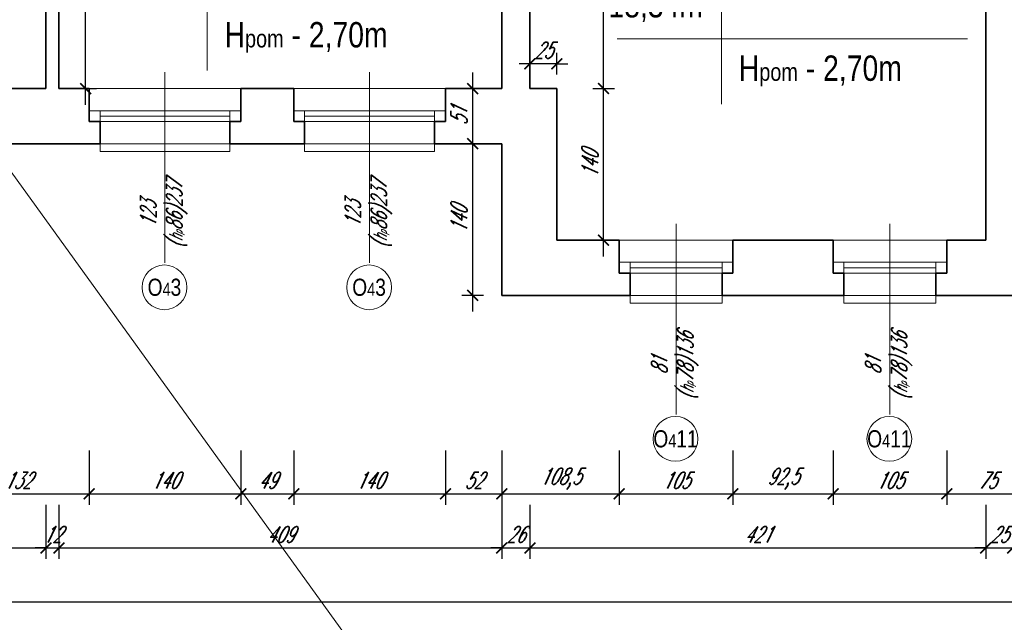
# Model space of a CAD drawing. Header units: millimetres. Extents: x 402 to 79005, y -7782 to 89952.
# Tile 50 of 256: x 23664 to 24573, y 16229 to 16786. Entities that reach past the tile are written whole.
import ezdxf

# ---------------------------------------------------------------- set-up
doc = ezdxf.new("R2010")
doc.units = ezdxf.units.MM
doc.header["$LTSCALE"] = 10
doc.linetypes.add('DASHED', pattern=[19.05, 12.7, -6.35])
doc.layers.get('0').update_dxf_attribs({"lineweight": 0})
doc.layers.get('Defpoints').update_dxf_attribs({"color": 253})
for name, color, linetype, lineweight in [('01 parter - ściany', 253, 'Continuous', 35), ('03-01_okna', 253, 'Continuous', 15), ('04-1_widok', 253, 'Continuous', 5), ('05-01_wymiary', 253, 'Continuous', 5), ('05-03_opis', 253, 'Continuous', 5)]:
    doc.layers.add(name, color=color, linetype=linetype, lineweight=lineweight)
doc.styles.add('ariel', font='ARIAL.TTF', dxfattribs={"width": 0.8})
doc.styles.add('ariel_wym', font='simplex.shx', dxfattribs={"width": 0.65, "oblique": 25})
doc.dimstyles.new('ariel 50', dxfattribs={"dimtxt": 15, "dimasz": 10, "dimexe": 10, "dimexo": 0, "dimgap": 5, "dimtad": 1, "dimdec": 1, "dimrnd": 0.5, "dimtxsty": 'ariel_wym', "dimblk": 'ARCHTICK', "dimcen": 2.5, "dimdle": 15, "dimazin": 0, "dimtfac": 1, "dimtdec": 1, "dimtix": 1, "dimtmove": 0, "dimatfit": 3, "dimldrblk": 'DOT', "dimfxl": 0, "dimarcsym": 0})
doc.dimstyles.new('ariel 50 wnętrze', dxfattribs={"dimtxt": 15, "dimasz": 10, "dimexe": 10, "dimexo": 0, "dimgap": 5, "dimtad": 1, "dimdec": 1, "dimrnd": 0.5, "dimtxsty": 'ariel_wym', "dimblk": 'ARCHTICK', "dimcen": 2.5, "dimdle": 15, "dimazin": 0, "dimtfac": 1, "dimtdec": 1, "dimtix": 1, "dimtmove": 0, "dimatfit": 3, "dimldrblk": 'DOT', "dimfxl": 0, "dimarcsym": 0})

# ---------------------------------------------------------------- blocks, each defined once
blk = doc.blocks.new('_ArchTick')
at = {"color": 0, "linetype": 'ByBlock', "const_width": 0.15}
blk.add_lwpolyline([(-0.5, -0.5), (0.5, 0.5)], dxfattribs=at)
blk = doc.blocks.new('*D3203')
at = {"layer": '05-01_wymiary', "color": 0, "lineweight": -2}
for p, q in [((23596.27, 16388), (23596.27, 16338)), ((23728.23, 16388), (23728.23, 16338)), ((23581.27, 16348), (23743.23, 16348))]:
    blk.add_line(p, q, dxfattribs=at)
at = {"layer": 'Defpoints', "color": 0, "lineweight": 0}
for p in [(23596.27, 16722.4), (23728.23, 16722.4), (23728.23, 16348)]:
    blk.add_point(p, dxfattribs=at)
at = {"layer": '05-01_wymiary', "color": 0, "lineweight": -2, "xscale": 10, "yscale": 10, "zscale": 10, "rotation": 180}
blk.add_blockref('_ArchTick', (23596.27, 16348), dxfattribs=at)
at = {"layer": '05-01_wymiary', "color": 0, "lineweight": -2, "xscale": 10, "yscale": 10, "zscale": 10}
blk.add_blockref('_ArchTick', (23728.23, 16348), dxfattribs=at)
at = {"layer": '05-01_wymiary', "color": 0, "insert": (23662.25, 16360.5), "char_height": 15, "attachment_point": 5, "style": 'ariel_wym'}
blk.add_mtext('132', dxfattribs=at)
blk = doc.blocks.new('_Dot')
at = {"color": 0, "linetype": 'ByBlock', "lineweight": -2}
blk.add_line((-0.5, 0), (-1, 0), dxfattribs=at)
at = {"color": 0, "linetype": 'ByBlock', "const_width": 0.5}
blk.add_lwpolyline([(-0.25, 0, 1), (0.25, 0, 1)], format="xyb", close=True, dxfattribs=at)
blk = doc.blocks.new('*D3204')
at = {"layer": '05-01_wymiary', "color": 0, "lineweight": -2}
for p, q in [((23728.23, 16388), (23728.23, 16338)), ((23868.23, 16388), (23868.23, 16338)), ((23713.23, 16348), (23883.23, 16348))]:
    blk.add_line(p, q, dxfattribs=at)
at = {"layer": 'Defpoints', "color": 0, "lineweight": 0}
for p in [(23728.23, 16722.4), (23868.23, 16722.4), (23868.23, 16348)]:
    blk.add_point(p, dxfattribs=at)
at = {"layer": '05-01_wymiary', "color": 0, "lineweight": -2, "xscale": 10, "yscale": 10, "zscale": 10, "rotation": 180}
blk.add_blockref('_ArchTick', (23728.23, 16348), dxfattribs=at)
at = {"layer": '05-01_wymiary', "color": 0, "lineweight": -2, "xscale": 10, "yscale": 10, "zscale": 10}
blk.add_blockref('_ArchTick', (23868.23, 16348), dxfattribs=at)
at = {"layer": '05-01_wymiary', "color": 0, "insert": (23798.23, 16360.5), "char_height": 15, "attachment_point": 5, "style": 'ariel_wym'}
blk.add_mtext('140', dxfattribs=at)
blk = doc.blocks.new('*D3205')
at = {"layer": '05-01_wymiary', "color": 0, "lineweight": -2}
for p, q in [((23868.23, 16388), (23868.23, 16338)), ((23917.23, 16388), (23917.23, 16338)), ((23853.23, 16348), (23932.23, 16348))]:
    blk.add_line(p, q, dxfattribs=at)
at = {"layer": 'Defpoints', "color": 0, "lineweight": 0}
for p in [(23868.23, 16722.4), (23917.23, 16722.4), (23917.23, 16348)]:
    blk.add_point(p, dxfattribs=at)
at = {"layer": '05-01_wymiary', "color": 0, "lineweight": -2, "xscale": 10, "yscale": 10, "zscale": 10, "rotation": 180}
blk.add_blockref('_ArchTick', (23868.23, 16348), dxfattribs=at)
at = {"layer": '05-01_wymiary', "color": 0, "lineweight": -2, "xscale": 10, "yscale": 10, "zscale": 10}
blk.add_blockref('_ArchTick', (23917.23, 16348), dxfattribs=at)
at = {"layer": '05-01_wymiary', "color": 0, "insert": (23892.73, 16360.5), "char_height": 15, "attachment_point": 5, "style": 'ariel_wym'}
blk.add_mtext('49', dxfattribs=at)
blk = doc.blocks.new('*D3206')
at = {"layer": '05-01_wymiary', "color": 0, "lineweight": -2}
for p, q in [((23917.23, 16388), (23917.23, 16338)), ((24057.23, 16388), (24057.23, 16338)), ((23902.23, 16348), (24072.23, 16348))]:
    blk.add_line(p, q, dxfattribs=at)
at = {"layer": 'Defpoints', "color": 0, "lineweight": 0}
for p in [(23917.23, 16722.4), (24057.23, 16722.4), (24057.23, 16348)]:
    blk.add_point(p, dxfattribs=at)
at = {"layer": '05-01_wymiary', "color": 0, "lineweight": -2, "xscale": 10, "yscale": 10, "zscale": 10, "rotation": 180}
blk.add_blockref('_ArchTick', (23917.23, 16348), dxfattribs=at)
at = {"layer": '05-01_wymiary', "color": 0, "lineweight": -2, "xscale": 10, "yscale": 10, "zscale": 10}
blk.add_blockref('_ArchTick', (24057.23, 16348), dxfattribs=at)
at = {"layer": '05-01_wymiary', "color": 0, "insert": (23987.23, 16360.5), "char_height": 15, "attachment_point": 5, "style": 'ariel_wym'}
blk.add_mtext('140', dxfattribs=at)
blk = doc.blocks.new('*D3207')
at = {"layer": '05-01_wymiary', "color": 0, "lineweight": -2}
for p, q in [((24057.23, 16388), (24057.23, 16338)), ((24109.23, 16388), (24109.23, 16338)), ((24042.23, 16348), (24124.23, 16348))]:
    blk.add_line(p, q, dxfattribs=at)
at = {"layer": 'Defpoints', "color": 0, "lineweight": 0}
for p in [(24057.23, 16722.4), (24109.23, 16531.4), (24109.23, 16348)]:
    blk.add_point(p, dxfattribs=at)
at = {"layer": '05-01_wymiary', "color": 0, "lineweight": -2, "xscale": 10, "yscale": 10, "zscale": 10, "rotation": 180}
blk.add_blockref('_ArchTick', (24057.23, 16348), dxfattribs=at)
at = {"layer": '05-01_wymiary', "color": 0, "lineweight": -2, "xscale": 10, "yscale": 10, "zscale": 10}
blk.add_blockref('_ArchTick', (24109.23, 16348), dxfattribs=at)
at = {"layer": '05-01_wymiary', "color": 0, "insert": (24083.23, 16360.5), "char_height": 15, "attachment_point": 5, "style": 'ariel_wym'}
blk.add_mtext('52', dxfattribs=at)
blk = doc.blocks.new('*D3208')
at = {"layer": '05-01_wymiary', "color": 0, "lineweight": -2}
for p, q in [((24109.23, 16388), (24109.23, 16338)), ((24217.72, 16388), (24217.72, 16338)), ((24094.23, 16348), (24232.72, 16348))]:
    blk.add_line(p, q, dxfattribs=at)
at = {"layer": 'Defpoints', "color": 0, "lineweight": 0}
for p in [(24217.72, 16582.4), (24109.23, 16531.4), (24217.72, 16348)]:
    blk.add_point(p, dxfattribs=at)
at = {"layer": '05-01_wymiary', "color": 0, "lineweight": -2, "xscale": 10, "yscale": 10, "zscale": 10, "rotation": 180}
blk.add_blockref('_ArchTick', (24109.23, 16348), dxfattribs=at)
at = {"layer": '05-01_wymiary', "color": 0, "lineweight": -2, "xscale": 10, "yscale": 10, "zscale": 10}
blk.add_blockref('_ArchTick', (24217.72, 16348), dxfattribs=at)
at = {"layer": '05-01_wymiary', "color": 0, "insert": (24163.47, 16361.93), "char_height": 15, "attachment_point": 5, "style": 'ariel_wym'}
blk.add_mtext('108,5', dxfattribs=at)
blk = doc.blocks.new('*D3209')
at = {"layer": '05-01_wymiary', "color": 0, "lineweight": -2}
for p, q in [((24217.72, 16388), (24217.72, 16338)), ((24322.72, 16388), (24322.72, 16338)), ((24202.72, 16348), (24337.72, 16348))]:
    blk.add_line(p, q, dxfattribs=at)
at = {"layer": 'Defpoints', "color": 0, "lineweight": 0}
for p in [(24217.72, 16582.4), (24322.72, 16582.4), (24322.72, 16348)]:
    blk.add_point(p, dxfattribs=at)
at = {"layer": '05-01_wymiary', "color": 0, "lineweight": -2, "xscale": 10, "yscale": 10, "zscale": 10, "rotation": 180}
blk.add_blockref('_ArchTick', (24217.72, 16348), dxfattribs=at)
at = {"layer": '05-01_wymiary', "color": 0, "lineweight": -2, "xscale": 10, "yscale": 10, "zscale": 10}
blk.add_blockref('_ArchTick', (24322.72, 16348), dxfattribs=at)
at = {"layer": '05-01_wymiary', "color": 0, "insert": (24270.22, 16360.5), "char_height": 15, "attachment_point": 5, "style": 'ariel_wym'}
blk.add_mtext('105', dxfattribs=at)
blk = doc.blocks.new('*D3210')
at = {"layer": '05-01_wymiary', "color": 0, "lineweight": -2}
for p, q in [((24322.72, 16388), (24322.72, 16338)), ((24415.22, 16388), (24415.22, 16338)), ((24307.72, 16348), (24430.22, 16348))]:
    blk.add_line(p, q, dxfattribs=at)
at = {"layer": 'Defpoints', "color": 0, "lineweight": 0}
for p in [(24322.72, 16582.4), (24415.22, 16582.4), (24415.22, 16348)]:
    blk.add_point(p, dxfattribs=at)
at = {"layer": '05-01_wymiary', "color": 0, "lineweight": -2, "xscale": 10, "yscale": 10, "zscale": 10, "rotation": 180}
blk.add_blockref('_ArchTick', (24322.72, 16348), dxfattribs=at)
at = {"layer": '05-01_wymiary', "color": 0, "lineweight": -2, "xscale": 10, "yscale": 10, "zscale": 10}
blk.add_blockref('_ArchTick', (24415.22, 16348), dxfattribs=at)
at = {"layer": '05-01_wymiary', "color": 0, "insert": (24368.97, 16361.93), "char_height": 15, "attachment_point": 5, "style": 'ariel_wym'}
blk.add_mtext('92,5', dxfattribs=at)
blk = doc.blocks.new('*D3211')
at = {"layer": '05-01_wymiary', "color": 0, "lineweight": -2}
for p, q in [((24415.22, 16388), (24415.22, 16338)), ((24520.22, 16388), (24520.22, 16338)), ((24400.22, 16348), (24535.22, 16348))]:
    blk.add_line(p, q, dxfattribs=at)
at = {"layer": 'Defpoints', "color": 0, "lineweight": 0}
for p in [(24415.22, 16582.4), (24520.22, 16582.4), (24520.22, 16348)]:
    blk.add_point(p, dxfattribs=at)
at = {"layer": '05-01_wymiary', "color": 0, "lineweight": -2, "xscale": 10, "yscale": 10, "zscale": 10, "rotation": 180}
blk.add_blockref('_ArchTick', (24415.22, 16348), dxfattribs=at)
at = {"layer": '05-01_wymiary', "color": 0, "lineweight": -2, "xscale": 10, "yscale": 10, "zscale": 10}
blk.add_blockref('_ArchTick', (24520.22, 16348), dxfattribs=at)
at = {"layer": '05-01_wymiary', "color": 0, "insert": (24467.72, 16360.5), "char_height": 15, "attachment_point": 5, "style": 'ariel_wym'}
blk.add_mtext('105', dxfattribs=at)
blk = doc.blocks.new('*D3212')
at = {"layer": '05-01_wymiary', "color": 0, "lineweight": -2}
for p, q in [((24520.22, 16388), (24520.22, 16338)), ((24595.22, 16388), (24595.22, 16338)), ((24505.22, 16348), (24610.22, 16348))]:
    blk.add_line(p, q, dxfattribs=at)
at = {"layer": 'Defpoints', "color": 0, "lineweight": 0}
for p in [(24520.22, 16582.4), (24595.22, 16582.4), (24595.22, 16348)]:
    blk.add_point(p, dxfattribs=at)
at = {"layer": '05-01_wymiary', "color": 0, "lineweight": -2, "xscale": 10, "yscale": 10, "zscale": 10, "rotation": 180}
blk.add_blockref('_ArchTick', (24520.22, 16348), dxfattribs=at)
at = {"layer": '05-01_wymiary', "color": 0, "lineweight": -2, "xscale": 10, "yscale": 10, "zscale": 10}
blk.add_blockref('_ArchTick', (24595.22, 16348), dxfattribs=at)
at = {"layer": '05-01_wymiary', "color": 0, "insert": (24557.72, 16360.5), "char_height": 15, "attachment_point": 5, "style": 'ariel_wym'}
blk.add_mtext('75', dxfattribs=at)
blk = doc.blocks.new('*D3240')
at = {"layer": '05-01_wymiary', "color": 0, "lineweight": -2}
for p, q in [((23401.23, 16338), (23401.23, 16288)), ((23688.23, 16338), (23688.23, 16288)), ((23386.23, 16298), (23703.23, 16298))]:
    blk.add_line(p, q, dxfattribs=at)
at = {"layer": 'Defpoints', "color": 0, "lineweight": 0}
for p in [(23401.23, 16722.4), (23688.23, 16722.4), (23688.23, 16298)]:
    blk.add_point(p, dxfattribs=at)
at = {"layer": '05-01_wymiary', "color": 0, "lineweight": -2, "xscale": 10, "yscale": 10, "zscale": 10, "rotation": 180}
blk.add_blockref('_ArchTick', (23401.23, 16298), dxfattribs=at)
at = {"layer": '05-01_wymiary', "color": 0, "lineweight": -2, "xscale": 10, "yscale": 10, "zscale": 10}
blk.add_blockref('_ArchTick', (23688.23, 16298), dxfattribs=at)
at = {"layer": '05-01_wymiary', "color": 0, "insert": (23544.73, 16310.5), "char_height": 15, "attachment_point": 5, "style": 'ariel_wym'}
blk.add_mtext('287', dxfattribs=at)
blk = doc.blocks.new('*D3241')
at = {"layer": '05-01_wymiary', "color": 0, "lineweight": -2}
for p, q in [((23688.23, 16338), (23688.23, 16288)), ((23700.23, 16338), (23700.23, 16288)), ((23688.23, 16298), (23678.23, 16298)), ((23688.23, 16298), (23700.23, 16298)), ((23700.23, 16298), (23710.23, 16298))]:
    blk.add_line(p, q, dxfattribs=at)
at = {"layer": 'Defpoints', "color": 0, "lineweight": 0}
for p in [(23688.23, 16722.4), (23700.23, 16722.4), (23700.23, 16298)]:
    blk.add_point(p, dxfattribs=at)
at = {"layer": '05-01_wymiary', "color": 0, "lineweight": -2, "xscale": 10, "yscale": 10, "zscale": 10}
blk.add_blockref('_ArchTick', (23688.23, 16298), dxfattribs=at)
at = {"layer": '05-01_wymiary', "color": 0, "lineweight": -2, "xscale": 10, "yscale": 10, "zscale": 10, "rotation": 180}
blk.add_blockref('_ArchTick', (23700.23, 16298), dxfattribs=at)
at = {"layer": '05-01_wymiary', "color": 0, "insert": (23694.23, 16310.5), "char_height": 15, "attachment_point": 5, "style": 'ariel_wym'}
blk.add_mtext('12', dxfattribs=at)
blk = doc.blocks.new('*D3242')
at = {"layer": '05-01_wymiary', "color": 0, "lineweight": -2}
for p, q in [((23700.23, 16338), (23700.23, 16288)), ((24109.23, 16338), (24109.23, 16288)), ((23685.23, 16298), (24124.23, 16298))]:
    blk.add_line(p, q, dxfattribs=at)
at = {"layer": 'Defpoints', "color": 0, "lineweight": 0}
for p in [(23700.23, 16722.4), (24109.23, 16722.4), (24109.23, 16298)]:
    blk.add_point(p, dxfattribs=at)
at = {"layer": '05-01_wymiary', "color": 0, "lineweight": -2, "xscale": 10, "yscale": 10, "zscale": 10, "rotation": 180}
blk.add_blockref('_ArchTick', (23700.23, 16298), dxfattribs=at)
at = {"layer": '05-01_wymiary', "color": 0, "lineweight": -2, "xscale": 10, "yscale": 10, "zscale": 10}
blk.add_blockref('_ArchTick', (24109.23, 16298), dxfattribs=at)
at = {"layer": '05-01_wymiary', "color": 0, "insert": (23904.73, 16310.5), "char_height": 15, "attachment_point": 5, "style": 'ariel_wym'}
blk.add_mtext('409', dxfattribs=at)
blk = doc.blocks.new('*D3243')
at = {"layer": '05-01_wymiary', "color": 0, "lineweight": -2}
for p, q in [((24109.23, 16338), (24109.23, 16288)), ((24135.23, 16338), (24135.23, 16288)), ((24109.23, 16298), (24099.23, 16298)), ((24109.23, 16298), (24135.23, 16298)), ((24135.23, 16298), (24145.23, 16298))]:
    blk.add_line(p, q, dxfattribs=at)
at = {"layer": 'Defpoints', "color": 0, "lineweight": 0}
for p in [(24109.23, 16722.4), (24135.23, 16722.4), (24135.23, 16298)]:
    blk.add_point(p, dxfattribs=at)
at = {"layer": '05-01_wymiary', "color": 0, "lineweight": -2, "xscale": 10, "yscale": 10, "zscale": 10}
blk.add_blockref('_ArchTick', (24109.23, 16298), dxfattribs=at)
at = {"layer": '05-01_wymiary', "color": 0, "lineweight": -2, "xscale": 10, "yscale": 10, "zscale": 10, "rotation": 180}
blk.add_blockref('_ArchTick', (24135.23, 16298), dxfattribs=at)
at = {"layer": '05-01_wymiary', "color": 0, "insert": (24122.23, 16310.5), "char_height": 15, "attachment_point": 5, "style": 'ariel_wym'}
blk.add_mtext('26', dxfattribs=at)
blk = doc.blocks.new('*D3244')
at = {"layer": '05-01_wymiary', "color": 0, "lineweight": -2}
for p, q in [((24135.23, 16338), (24135.23, 16288)), ((24556.23, 16338), (24556.23, 16288)), ((24120.23, 16298), (24571.23, 16298))]:
    blk.add_line(p, q, dxfattribs=at)
at = {"layer": 'Defpoints', "color": 0, "lineweight": 0}
for p in [(24135.23, 16722.4), (24556.23, 16582.4), (24556.23, 16298)]:
    blk.add_point(p, dxfattribs=at)
at = {"layer": '05-01_wymiary', "color": 0, "lineweight": -2, "xscale": 10, "yscale": 10, "zscale": 10, "rotation": 180}
blk.add_blockref('_ArchTick', (24135.23, 16298), dxfattribs=at)
at = {"layer": '05-01_wymiary', "color": 0, "lineweight": -2, "xscale": 10, "yscale": 10, "zscale": 10}
blk.add_blockref('_ArchTick', (24556.23, 16298), dxfattribs=at)
at = {"layer": '05-01_wymiary', "color": 0, "insert": (24345.73, 16310.5), "char_height": 15, "attachment_point": 5, "style": 'ariel_wym'}
blk.add_mtext('421', dxfattribs=at)
blk = doc.blocks.new('*D3245')
at = {"layer": '05-01_wymiary', "color": 0, "lineweight": -2}
for p, q in [((24556.23, 16338), (24556.23, 16288)), ((24581.23, 16338), (24581.23, 16288)), ((24556.23, 16298), (24546.23, 16298)), ((24556.23, 16298), (24581.23, 16298)), ((24581.23, 16298), (24591.23, 16298))]:
    blk.add_line(p, q, dxfattribs=at)
at = {"layer": 'Defpoints', "color": 0, "lineweight": 0}
for p in [(24556.23, 16582.4), (24581.23, 16582.4), (24581.23, 16298)]:
    blk.add_point(p, dxfattribs=at)
at = {"layer": '05-01_wymiary', "color": 0, "lineweight": -2, "xscale": 10, "yscale": 10, "zscale": 10}
blk.add_blockref('_ArchTick', (24556.23, 16298), dxfattribs=at)
at = {"layer": '05-01_wymiary', "color": 0, "lineweight": -2, "xscale": 10, "yscale": 10, "zscale": 10, "rotation": 180}
blk.add_blockref('_ArchTick', (24581.23, 16298), dxfattribs=at)
at = {"layer": '05-01_wymiary', "color": 0, "insert": (24568.73, 16310.5), "char_height": 15, "attachment_point": 5, "style": 'ariel_wym'}
blk.add_mtext('25', dxfattribs=at)
blk = doc.blocks.new('*D3246')
at = {"layer": '05-01_wymiary', "color": 0, "lineweight": -2}
for p, q in [((24581.23, 16338), (24581.23, 16288)), ((24905.23, 16338), (24905.23, 16288)), ((24566.23, 16298), (24920.23, 16298))]:
    blk.add_line(p, q, dxfattribs=at)
at = {"layer": 'Defpoints', "color": 0, "lineweight": 0}
for p in [(24581.23, 16582.4), (24905.23, 16582.4), (24905.23, 16298)]:
    blk.add_point(p, dxfattribs=at)
at = {"layer": '05-01_wymiary', "color": 0, "lineweight": -2, "xscale": 10, "yscale": 10, "zscale": 10, "rotation": 180}
blk.add_blockref('_ArchTick', (24581.23, 16298), dxfattribs=at)
at = {"layer": '05-01_wymiary', "color": 0, "lineweight": -2, "xscale": 10, "yscale": 10, "zscale": 10}
blk.add_blockref('_ArchTick', (24905.23, 16298), dxfattribs=at)
at = {"layer": '05-01_wymiary', "color": 0, "insert": (24743.23, 16310.5), "char_height": 15, "attachment_point": 5, "style": 'ariel_wym'}
blk.add_mtext('324', dxfattribs=at)
blk = doc.blocks.new('*D3253')
at = {"layer": '05-01_wymiary', "color": 0, "lineweight": -2}
for p, q in [((22924.67, 16288), (22924.67, 16238)), ((26771.23, 16288), (26771.23, 16238)), ((26786.23, 16248), (22909.67, 16248))]:
    blk.add_line(p, q, dxfattribs=at)
at = {"layer": 'Defpoints', "color": 0, "lineweight": 0}
for p in [(22924.67, 16671.4), (26771.23, 16671.4), (22924.67, 16248)]:
    blk.add_point(p, dxfattribs=at)
at = {"layer": '05-01_wymiary', "color": 0, "lineweight": -2, "xscale": 10, "yscale": 10, "zscale": 10, "rotation": 180}
blk.add_blockref('_ArchTick', (22924.67, 16248), dxfattribs=at)
at = {"layer": '05-01_wymiary', "color": 0, "lineweight": -2, "xscale": 10, "yscale": 10, "zscale": 10}
blk.add_blockref('_ArchTick', (26771.23, 16248), dxfattribs=at)
at = {"layer": '05-01_wymiary', "color": 0, "insert": (24847.95, 16261.93), "char_height": 15, "attachment_point": 5, "style": 'ariel_wym'}
blk.add_mtext('3846,5', dxfattribs=at)
blk = doc.blocks.new('*D2904')
at = {"layer": '05-01_wymiary', "color": 0, "lineweight": -2}
for p, q in [((24203.26, 16567.4), (24203.26, 16737.4)), ((24193.26, 16722.4), (24213.26, 16722.4)), ((24193.26, 16582.4), (24213.26, 16582.4))]:
    blk.add_line(p, q, dxfattribs=at)
at = {"layer": 'Defpoints', "color": 0, "lineweight": 0}
for p in [(24160.23, 16722.4), (24203.26, 16722.4), (24160.23, 16582.4)]:
    blk.add_point(p, dxfattribs=at)
at = {"layer": '05-01_wymiary', "color": 0, "lineweight": -2, "xscale": 10, "yscale": 10, "zscale": 10}
for p, rotation in [((24203.26, 16722.4), 90), ((24203.26, 16582.4), 270)]:
    blk.add_blockref('_ArchTick', p, dxfattribs=dict(at, rotation=rotation))
at = {"layer": '05-01_wymiary', "color": 0, "insert": (24190.76, 16652.4), "char_height": 15, "attachment_point": 5, "rotation": 90, "style": 'ariel_wym'}
blk.add_mtext('140', dxfattribs=at)
blk = doc.blocks.new('*D2905')
at = {"layer": '05-01_wymiary', "color": 0, "lineweight": -2}
for p, q in [((24203.26, 16707.4), (24203.26, 17041.4)), ((24193.26, 17026.4), (24213.26, 17026.4)), ((24193.26, 16722.4), (24213.26, 16722.4))]:
    blk.add_line(p, q, dxfattribs=at)
at = {"layer": 'Defpoints', "color": 0, "lineweight": 0}
for p in [(24135.23, 17026.4), (24203.26, 17026.4), (24160.23, 16722.4)]:
    blk.add_point(p, dxfattribs=at)
at = {"layer": '05-01_wymiary', "color": 0, "lineweight": -2, "xscale": 10, "yscale": 10, "zscale": 10}
for p, rotation in [((24203.26, 17026.4), 90), ((24203.26, 16722.4), 270)]:
    blk.add_blockref('_ArchTick', p, dxfattribs=dict(at, rotation=rotation))
at = {"layer": '05-01_wymiary', "color": 0, "insert": (24190.76, 16874.4), "char_height": 15, "attachment_point": 5, "rotation": 90, "style": 'ariel_wym'}
blk.add_mtext('304', dxfattribs=at)
blk = doc.blocks.new('*D2906')
at = {"layer": '05-01_wymiary', "color": 0, "lineweight": -2}
for p, q in [((24135.23, 16735.3), (24135.23, 16755.3)), ((24160.23, 16735.3), (24160.23, 16755.3)), ((24135.23, 16745.3), (24125.23, 16745.3)), ((24160.23, 16745.3), (24135.23, 16745.3)), ((24160.23, 16745.3), (24170.23, 16745.3))]:
    blk.add_line(p, q, dxfattribs=at)
at = {"layer": 'Defpoints', "color": 0, "lineweight": 0}
for p in [(24135.23, 16745.3), (24135.23, 16722.4), (24160.23, 16722.4)]:
    blk.add_point(p, dxfattribs=at)
at = {"layer": '05-01_wymiary', "color": 0, "lineweight": -2, "xscale": 10, "yscale": 10, "zscale": 10}
blk.add_blockref('_ArchTick', (24135.23, 16745.3), dxfattribs=at)
at = {"layer": '05-01_wymiary', "color": 0, "lineweight": -2, "xscale": 10, "yscale": 10, "zscale": 10, "rotation": 180}
blk.add_blockref('_ArchTick', (24160.23, 16745.3), dxfattribs=at)
at = {"layer": '05-01_wymiary', "color": 0, "insert": (24147.73, 16757.8), "char_height": 15, "attachment_point": 5, "style": 'ariel_wym'}
blk.add_mtext('25', dxfattribs=at)
blk = doc.blocks.new('*D2918')
at = {"layer": '05-01_wymiary', "color": 0, "lineweight": -2}
for p, q in [((23724.97, 16707.4), (23724.97, 17041.4)), ((23714.97, 17026.4), (23734.97, 17026.4)), ((23714.97, 16722.4), (23734.97, 16722.4))]:
    blk.add_line(p, q, dxfattribs=at)
at = {"layer": 'Defpoints', "color": 0, "lineweight": 0}
for p in [(23700.23, 17026.4), (23724.97, 17026.4), (23700.23, 16722.4)]:
    blk.add_point(p, dxfattribs=at)
at = {"layer": '05-01_wymiary', "color": 0, "lineweight": -2, "xscale": 10, "yscale": 10, "zscale": 10}
for p, rotation in [((23724.97, 17026.4), 90), ((23724.97, 16722.4), 270)]:
    blk.add_blockref('_ArchTick', p, dxfattribs=dict(at, rotation=rotation))
at = {"layer": '05-01_wymiary', "color": 0, "insert": (23712.47, 16874.4), "char_height": 15, "attachment_point": 5, "rotation": 90, "style": 'ariel_wym'}
blk.add_mtext('304', dxfattribs=at)
blk = doc.blocks.new('*D2970')
at = {"layer": '05-01_wymiary', "color": 0, "lineweight": -2}
for p, q in [((24082.38, 16737.4), (24082.38, 16656.4)), ((24092.38, 16722.4), (24072.38, 16722.4)), ((24092.38, 16671.4), (24072.38, 16671.4))]:
    blk.add_line(p, q, dxfattribs=at)
at = {"layer": 'Defpoints', "color": 0, "lineweight": 0}
for p in [(24109.23, 16722.4), (24082.38, 16671.4), (24109.23, 16671.4)]:
    blk.add_point(p, dxfattribs=at)
at = {"layer": '05-01_wymiary', "color": 0, "lineweight": -2, "xscale": 10, "yscale": 10, "zscale": 10}
for p, rotation in [((24082.38, 16722.4), 90), ((24082.38, 16671.4), 270)]:
    blk.add_blockref('_ArchTick', p, dxfattribs=dict(at, rotation=rotation))
at = {"layer": '05-01_wymiary', "color": 0, "insert": (24069.88, 16696.9), "char_height": 15, "attachment_point": 5, "rotation": 90, "style": 'ariel_wym'}
blk.add_mtext('51', dxfattribs=at)
blk = doc.blocks.new('*D2971')
at = {"layer": '05-01_wymiary', "color": 0, "lineweight": -2}
for p, q in [((24082.38, 16686.4), (24082.38, 16516.4)), ((24092.38, 16671.4), (24072.38, 16671.4)), ((24092.38, 16531.4), (24072.38, 16531.4))]:
    blk.add_line(p, q, dxfattribs=at)
at = {"layer": 'Defpoints', "color": 0, "lineweight": 0}
for p in [(24109.23, 16671.4), (24082.38, 16531.4), (24109.23, 16531.4)]:
    blk.add_point(p, dxfattribs=at)
at = {"layer": '05-01_wymiary', "color": 0, "lineweight": -2, "xscale": 10, "yscale": 10, "zscale": 10}
for p, rotation in [((24082.38, 16671.4), 90), ((24082.38, 16531.4), 270)]:
    blk.add_blockref('_ArchTick', p, dxfattribs=dict(at, rotation=rotation))
at = {"layer": '05-01_wymiary', "color": 0, "insert": (24069.88, 16601.4), "char_height": 15, "attachment_point": 5, "rotation": 90, "style": 'ariel_wym'}
blk.add_mtext('140', dxfattribs=at)

msp = doc.modelspace()

# ---------------------------------------------------------------- linework, layer by layer
at = {"layer": '01 parter - ściany'}
for p, q in [((23688.226, 16722.403), (23688.226, 17094.875)), ((23700.226, 16722.403), (23700.226, 17026.403)), ((24109.226, 16722.403), (24109.226, 17026.403)), ((24135.226, 16722.403), (24135.226, 17026.403)), ((24556.226, 17026.403), (24556.226, 16582.403)), ((23688.226, 16722.403), (23596.269, 16722.403)), ((23728.226, 16722.403), (23700.226, 16722.403)), ((23728.226, 16722.403), (23728.226, 16691.903)), ((23917.226, 16722.403), (23868.226, 16722.403)), ((23868.226, 16722.403), (23868.226, 16691.903)), ((23917.226, 16722.403), (23917.226, 16691.903)), ((24109.226, 16722.403), (24057.226, 16722.403)), ((24057.226, 16722.403), (24057.226, 16691.903)), ((24135.226, 16722.403), (24160.226, 16722.403)), ((24160.226, 16582.403), (24160.226, 16722.453)), ((23728.226, 16671.403), (23596.269, 16671.403)), ((23917.226, 16671.403), (23868.226, 16671.403)), ((24109.226, 16671.403), (24057.226, 16671.403)), ((24109.226, 16531.403), (24109.226, 16671.403)), ((24160.226, 16582.403), (24217.723, 16582.403)), ((24217.723, 16582.403), (24217.723, 16551.903)), ((24322.723, 16582.403), (24415.223, 16582.403)), ((24322.723, 16582.403), (24322.723, 16551.903)), ((24415.223, 16582.403), (24415.223, 16551.903)), ((24520.223, 16582.403), (24520.223, 16551.903)), ((24520.223, 16582.403), (24556.226, 16582.403)), ((24217.723, 16551.903), (24227.723, 16551.903)), ((24227.723, 16551.903), (24227.723, 16531.403)), ((24322.723, 16551.903), (24312.723, 16551.903)), ((24312.723, 16551.903), (24312.723, 16531.403)), ((24415.223, 16551.903), (24425.223, 16551.903)), ((24425.223, 16551.903), (24425.223, 16531.403)), ((24520.223, 16551.903), (24510.223, 16551.903)), ((24510.223, 16551.903), (24510.223, 16531.403)), ((24109.226, 16531.403), (24227.723, 16531.403)), ((24312.723, 16531.403), (24425.223, 16531.403)), ((24510.223, 16531.403), (24605.223, 16531.403))]:
    msp.add_line(p, q, dxfattribs=at)
for points in [[(23728.226, 16671.403), (23738.226, 16671.403), (23738.226, 16691.903), (23728.226, 16691.903)], [(23868.226, 16671.403), (23858.226, 16671.403), (23858.226, 16691.903), (23868.226, 16691.903)], [(23917.226, 16671.403), (23927.226, 16671.403), (23927.226, 16691.903), (23917.226, 16691.903)], [(24057.226, 16671.403), (24047.226, 16671.403), (24047.226, 16691.903), (24057.226, 16691.903)]]:
    msp.add_lwpolyline(points, dxfattribs=at)
at = {"layer": '03-01_okna', "linetype": 'Continuous', "lineweight": 0}
for p, q in [((23868.226, 16701.903), (23728.226, 16701.903)), ((23738.226, 16691.903), (23738.226, 16701.903)), ((23858.226, 16696.903), (23738.226, 16696.903)), ((23858.226, 16691.903), (23858.226, 16701.903)), ((24057.226, 16701.903), (23917.226, 16701.903)), ((23927.226, 16691.903), (23927.226, 16701.903)), ((24047.226, 16696.903), (23927.226, 16696.903)), ((24047.226, 16691.903), (24047.226, 16701.903)), ((23868.226, 16691.903), (23728.226, 16691.903)), ((23728.226, 16691.903), (23738.226, 16691.903)), ((23868.226, 16691.903), (23858.226, 16691.903)), ((24057.226, 16691.903), (23917.226, 16691.903)), ((23917.226, 16691.903), (23927.226, 16691.903)), ((24057.226, 16691.903), (24047.226, 16691.903)), ((24217.723, 16561.903), (24322.723, 16561.903)), ((24227.723, 16561.903), (24227.723, 16551.903)), ((24312.723, 16561.903), (24312.723, 16551.903)), ((24415.223, 16561.903), (24520.223, 16561.903)), ((24425.223, 16561.903), (24425.223, 16551.903)), ((24510.223, 16561.903), (24510.223, 16551.903)), ((24217.723, 16551.903), (24315.223, 16551.903)), ((24217.723, 16551.903), (24322.723, 16551.903)), ((24227.723, 16556.903), (24312.723, 16556.903)), ((24415.223, 16551.903), (24512.723, 16551.903)), ((24415.223, 16551.903), (24520.223, 16551.903)), ((24425.223, 16556.903), (24510.223, 16556.903))]:
    msp.add_line(p, q, dxfattribs=at)
at = {"layer": '03-01_okna', "linetype": 'DASHED'}
for p, q in [((23738.226, 16671.403), (23858.226, 16671.403)), ((23927.226, 16671.403), (24047.226, 16671.403)), ((24227.723, 16531.403), (24312.723, 16531.403)), ((24425.223, 16531.403), (24510.223, 16531.403))]:
    msp.add_line(p, q, dxfattribs=at)
at = {"layer": '03-01_okna', "linetype": 'Continuous', "lineweight": 0}
for points in [[(23738.226, 16671.403), (23738.226, 16664.137), (23858.226, 16664.137), (23858.226, 16671.403)], [(23927.226, 16671.403), (23927.226, 16664.137), (24047.226, 16664.137), (24047.226, 16671.403)], [(24227.723, 16531.403), (24227.723, 16524.137), (24312.723, 16524.137), (24312.723, 16531.403)], [(24425.223, 16531.403), (24425.223, 16524.137), (24510.223, 16524.137), (24510.223, 16531.403)]]:
    msp.add_lwpolyline(points, dxfattribs=at)
at = {"layer": '04-1_widok'}
for p, q in [((23728.226, 16722.403), (23868.226, 16722.403)), ((23917.226, 16722.403), (24057.226, 16722.403)), ((24322.723, 16582.403), (24217.723, 16582.403)), ((24520.223, 16582.403), (24415.223, 16582.403))]:
    msp.add_line(p, q, dxfattribs=at)
at = {"layer": '05-03_opis'}
for p, q in [((23837.286, 16949.142), (23837.286, 16738.976)), ((24312.231, 16918.279), (24312.231, 16708.112)), ((23968.166, 16213.21), (23554.68, 16785.82)), ((24215.697, 16768.243), (24539.476, 16768.243))]:
    msp.add_line(p, q, dxfattribs=at)
at = {"layer": '05-03_opis', "lineweight": 0}
for p, q in [((23798.226, 16737.473), (23798.226, 16561.456)), ((23987.226, 16737.473), (23987.226, 16561.456)), ((24270.223, 16597.473), (24270.223, 16421.456)), ((24467.723, 16597.473), (24467.723, 16421.456))]:
    msp.add_line(p, q, dxfattribs=at)
for centre in [(23797.726, 16538.767), (23986.726, 16538.767), (24269.723, 16398.767), (24467.223, 16398.767)]:
    msp.add_circle(centre, 20.689, dxfattribs=at)

# ---------------------------------------------------------------- texts
at = {"layer": '05-03_opis', "char_height": 23.4234, "style": 'ariel'}
for s, insert, width, attachment_point in [('{\\fArial|b0|i0|c238|p34;18,34m²}', (24255.769, 16797.697), 108.9126, 5), ('{\\fArial|b0|i0|c238|p34; H\\H0.7x;pom\\H1.429x; - 2,70m}', (23845.991, 16769.652), 322.789, 4), ('{\\fArial|b0|i0|c238|p34; H\\H0.7x;pom\\H1.429x; - 2,70m}', (24320.936, 16738.789), 322.789, 4)]:
    msp.add_mtext(s, dxfattribs=dict(at, insert=insert, width=width, attachment_point=attachment_point))
at = {"layer": '05-03_opis', "lineweight": 0, "char_height": 14.4, "width": 62.66128, "attachment_point": 5, "rotation": 90, "style": 'ariel_wym'}
for s, insert in [('123\\P({\\H0.8333x;h\\H0.6x;p}86)237', (23797.155, 16606.338)), ('123\\P({\\H0.8333x;h\\H0.6x;p}86)237', (23986.155, 16606.338)), ('81\\P({\\H0.8333x;h\\H0.6x;p}78)136', (24269.152, 16466.338)), ('81\\P({\\H0.8333x;h\\H0.6x;p}78)136', (24466.652, 16466.338))]:
    msp.add_mtext(s, dxfattribs=dict(at, insert=insert))
at = {"layer": '05-03_opis', "lineweight": 0, "char_height": 15.84, "width": 75.19353, "attachment_point": 5, "style": 'ariel'}
for s, insert in [('O{\\H0.7576x;4}3', (23797.726, 16538.767)), ('O{\\H0.7576x;4}3', (23986.726, 16538.767)), ('O{\\H0.7576x;4}11', (24269.723, 16398.767)), ('O{\\H0.7576x;4}11', (24467.223, 16398.767))]:
    msp.add_mtext(s, dxfattribs=dict(at, insert=insert))

# ---------------------------------------------------------------- dimensions: what is measured, and where the dimension line sits
at = {"layer": '05-01_wymiary'}
for base, p1, p2, picture, middle in [((23724.969, 17026.403), (23700.226, 16722.403), (23700.226, 17026.403), '*D2918', (23712.469, 16874.403)), ((24203.258, 16722.403), (24160.226, 16582.403), (24160.226, 16722.403), '*D2904', (24190.758, 16652.403))]:
    dim = msp.add_linear_dim(base=base, p1=p1, p2=p2, angle=90, dimstyle='ariel 50 wnętrze', dxfattribs=at)
    dim.commit()
    dim.dimension.update_dxf_attribs({"geometry": picture, "text_midpoint": middle})
for base, p1, p2, picture, middle in [((24203.258, 17026.403), (24160.226, 16722.403), (24135.226, 17026.403), '*D2905', (24190.758, 16874.403)), ((24082.381, 16671.403), (24109.226, 16722.403), (24109.226, 16671.403), '*D2970', (24069.881, 16696.903)), ((24082.381, 16531.403), (24109.226, 16671.403), (24109.226, 16531.403), '*D2971', (24069.881, 16601.403))]:
    dim = msp.add_linear_dim(base=base, p1=p1, p2=p2, angle=90, dimstyle='ariel 50 wnętrze', override={"dimtmove": 1}, dxfattribs=at)
    dim.commit()
    dim.dimension.update_dxf_attribs({"geometry": picture, "text_midpoint": middle})
for base, p1, p2, dimstyle, picture, middle in [((24135.226, 16745.301), (24160.226, 16722.403), (24135.226, 16722.403), 'ariel 50 wnętrze', '*D2906', (24147.726, 16757.801)), ((23688.226, 16297.999), (23401.226, 16722.403), (23688.226, 16722.403), 'ariel 50', '*D3240', (23544.726, 16310.499)), ((23728.226, 16347.999), (23596.269, 16722.403), (23728.226, 16722.403), 'ariel 50', '*D3203', (23662.247, 16360.499)), ((23700.226, 16297.999), (23688.226, 16722.403), (23700.226, 16722.403), 'ariel 50', '*D3241', (23694.226, 16310.499)), ((24109.226, 16297.999), (23700.226, 16722.403), (24109.226, 16722.403), 'ariel 50', '*D3242', (23904.726, 16310.499)), ((23868.226, 16347.999), (23728.226, 16722.403), (23868.226, 16722.403), 'ariel 50', '*D3204', (23798.226, 16360.499)), ((23917.226, 16347.999), (23868.226, 16722.403), (23917.226, 16722.403), 'ariel 50', '*D3205', (23892.726, 16360.499)), ((24057.226, 16347.999), (23917.226, 16722.403), (24057.226, 16722.403), 'ariel 50', '*D3206', (23987.226, 16360.499)), ((24109.226, 16347.999), (24057.226, 16722.403), (24109.226, 16531.403), 'ariel 50', '*D3207', (24083.226, 16360.499)), ((24135.226, 16297.999), (24109.226, 16722.403), (24135.226, 16722.403), 'ariel 50', '*D3243', (24122.226, 16310.499)), ((24556.226, 16297.999), (24135.226, 16722.403), (24556.226, 16582.403), 'ariel 50', '*D3244', (24345.726, 16310.499)), ((22924.674, 16247.999), (26771.226, 16671.403), (22924.674, 16671.403), 'ariel 50', '*D3253', (24847.95, 16261.928)), ((24217.723, 16347.999), (24109.226, 16531.403), (24217.723, 16582.403), 'ariel 50', '*D3208', (24163.474, 16361.928)), ((24322.723, 16347.999), (24217.723, 16582.403), (24322.723, 16582.403), 'ariel 50', '*D3209', (24270.223, 16360.499)), ((24415.223, 16347.999), (24322.723, 16582.403), (24415.223, 16582.403), 'ariel 50', '*D3210', (24368.973, 16361.928)), ((24520.223, 16347.999), (24415.223, 16582.403), (24520.223, 16582.403), 'ariel 50', '*D3211', (24467.723, 16360.499)), ((24595.223, 16347.999), (24520.223, 16582.403), (24595.223, 16582.403), 'ariel 50', '*D3212', (24557.723, 16360.499)), ((24581.226, 16297.999), (24556.226, 16582.403), (24581.226, 16582.403), 'ariel 50', '*D3245', (24568.726, 16310.499)), ((24905.226, 16297.999), (24581.226, 16582.403), (24905.226, 16582.403), 'ariel 50', '*D3246', (24743.226, 16310.499))]:
    dim = msp.add_linear_dim(base=base, p1=p1, p2=p2, dimstyle=dimstyle, dxfattribs=at)
    dim.commit()
    dim.dimension.update_dxf_attribs({"geometry": picture, "text_midpoint": middle})

doc.saveas('drawing.dxf')
